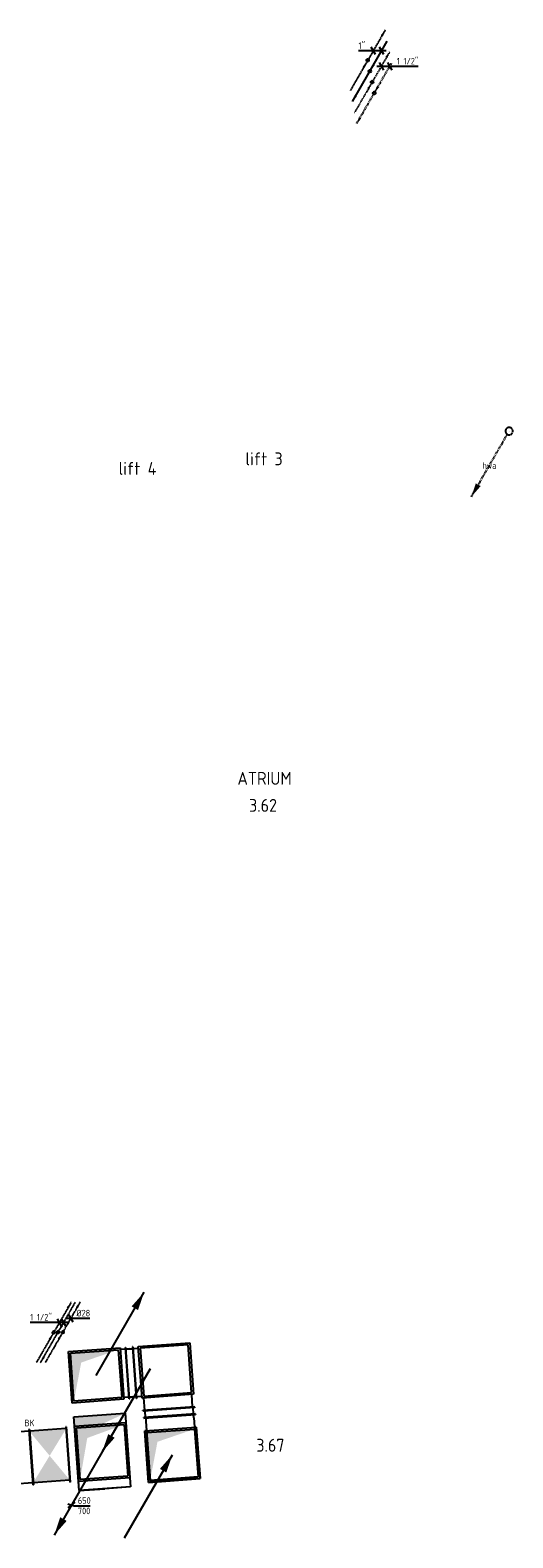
# Model space of a CAD drawing. Header units: millimetres. Extents: x -2745 to 52607, y -299 to 65129.
# Tile 21 of 40: x 32006 to 38543, y 1658 to 22071. Entities that reach past the tile are written whole.
import ezdxf
from ezdxf.enums import TextEntityAlignment as Align

# ---------------------------------------------------------------- set-up
doc = ezdxf.new("R2010")
doc.units = ezdxf.units.MM
for name, pattern in [('2322105', [47, 40, -7]), ('2322105_a', [19.5, 12.5, -7]), ('2322106', [47, 5, -2, 5, -2, 5, -2, 5, -2, 5, -2, 5, -7]), ('2322106_a', [19.5, 2, -2, 5, -2, 2, -6.5]), ('2322107', [2000, 1000, 1000]), ('2322107_a', [2000, 1000, 1000]), ('2322108', [7, 5, -2]), ('2322108_a', [7, 5, -2]), ('2322109', [10, 5, -2, 1, -2]), ('2322109_a', [10, 5, -2, 1, -2]), ('2322122', [47, 40, -7]), ('2322122_a', [19.5, 12.5, -7])]:
    doc.linetypes.add(name, pattern=pattern)
for name, color, linetype in [('bTuwkundig', 7, 'Continuous'), ('WL521---', 4, '2322122'), ('WL531---', 5, '2322109'), ('WL5501--', 4, '2322105'), ('WL5502--', 4, '2322106'), ('WL561---_AANVOER', 1, '2322107'), ('WL561---_RETOUR', 5, '2322108'), ('WL570---_RETOUR_D', 4, 'Continuous'), ('WL570---_TOEVOER_D', 3, 'Continuous'), ('WM531---', 1, 'Continuous'), ('WM5501--', 1, 'Continuous'), ('WM561---', 1, 'Continuous'), ('WM561---_AANVOER', 1, 'Continuous'), ('WM561---_RETOUR', 1, 'Continuous'), ('WM5627--', 1, 'Continuous'), ('WM570---_TOEVOER', 1, 'Continuous')]:
    doc.layers.add(name, color=color, linetype=linetype)
doc.styles.add('STABICAD-018', font='ISOCP.SHX', dxfattribs={"height": 90})
doc.styles.add('STABICAD-025', font='ISOCP.SHX', dxfattribs={"height": 125})
doc.styles.add('STABICAD-035', font='ISOCP.SHX', dxfattribs={"height": 175})
doc.styles.get("Standard").update_dxf_attribs({"font": 'arial.ttf'})

# ---------------------------------------------------------------- blocks, each defined once
blk = doc.blocks.new('*U341')
at = {"linetype": '2322109'}
blk.add_hatch(color=2, dxfattribs=at).paths.add_polyline_path([(-9, -15), (-37, -100), (-68, -82)], flags=0)
at = {"color": 0, "linetype": '2322109'}
blk.add_line((0, 0), (0, 0, 1), dxfattribs=at)
at = {"color": 2, "linetype": '2322109_a'}
blk.add_line((-9, -15, 1), (-236, -409, 1), dxfattribs=at)
at = {"color": 2, "linetype": '2322109'}
blk.add_circle((0, 0, 1), 17.5, dxfattribs=at)
at = {"layer": 'WM570---_TOEVOER', "color": 2}
for tag in ['POSITIONCODE', 'SECTIONCODE']:
    blk.add_attdef(tag, (32447, 4591, 149), '', height=1.2, dxfattribs=at)
at = {"layer": 'WM570---_TOEVOER', "color": 2, "style": 'STABICAD-018'}
for tag, p in [('CODE', (32447, 4541, -1)), ('FLOORCODE', (32497, 4441, -1))]:
    blk.add_attdef(tag, p, '', height=1.2, dxfattribs=at)
blk = doc.blocks.new('*U345')
at = {"linetype": '2322108'}
for points in [[(236, 409), (208, 325), (177, 342)], [(-9, -15), (-37, -100), (-68, -82)]]:
    blk.add_hatch(color=2, dxfattribs=at).paths.add_polyline_path(points, flags=0)
at = {"color": 2, "linetype": '2322108_a'}
for p, q in [((236, 409, 3000), (9, 15, 3000)), ((-9, -15, 3000), (-236, -409, 3000))]:
    blk.add_line(p, q, dxfattribs=at)
at = {"color": 0, "linetype": '2322108'}
blk.add_line((0, 0), (0, 0, 3000), dxfattribs=at)
at = {"color": 2, "linetype": '2322108'}
blk.add_circle((0, 0, 3000), 17.5, dxfattribs=at)
at = {"color": 0, "linetype": '2322108'}
blk.add_arc((0, 0, 3000), 17.5, 60, 180, dxfattribs=at)
at = {"layer": 'WM570---_TOEVOER', "color": 2}
for tag in ['POSITIONCODE', 'SECTIONCODE']:
    blk.add_attdef(tag, (32324, 4587, 1499), '', height=1.2, dxfattribs=at)
at = {"layer": 'WM570---_TOEVOER', "color": 2, "style": 'STABICAD-018'}
for tag, p in [('CODE', (32324, 4537)), ('FLOORCODE', (32374, 4437))]:
    blk.add_attdef(tag, p, '', height=1.2, dxfattribs=at)
blk = doc.blocks.new('*U344')
at = {"linetype": '2322108'}
for points in [[(9, 15), (37, 100), (68, 82)], [(-236, -409), (-208, -325), (-177, -342)]]:
    blk.add_hatch(color=2, dxfattribs=at).paths.add_polyline_path(points, flags=0)
at = {"color": 2, "linetype": '2322108_a'}
for p, q in [((9, 15, 3000), (236, 409, 3000)), ((-236, -409, 3000), (-9, -15, 3000))]:
    blk.add_line(p, q, dxfattribs=at)
at = {"color": 0, "linetype": '2322108'}
blk.add_line((0, 0), (0, 0, 3000), dxfattribs=at)
at = {"color": 2, "linetype": '2322108'}
blk.add_circle((0, 0, 3000), 17.5, dxfattribs=at)
at = {"color": 0, "linetype": '2322108'}
blk.add_arc((0, 0, 3000), 17.5, 60, 180, dxfattribs=at)
at = {"layer": 'WM570---_TOEVOER', "color": 2}
for tag in ['POSITIONCODE', 'SECTIONCODE']:
    blk.add_attdef(tag, (32384, 4590, 1499), '', height=1.2, dxfattribs=at)
at = {"layer": 'WM570---_TOEVOER', "color": 2, "style": 'STABICAD-018'}
for tag, p in [('CODE', (32384, 4540)), ('FLOORCODE', (32434, 4440))]:
    blk.add_attdef(tag, p, '', height=1.2, dxfattribs=at)
blk = doc.blocks.new('*U332')
at = {"linetype": 'Continuous'}
for color, points in [(0, [(500, -350), (500, 350), (-500, 350), (290, 203)]), (2, [(0, 0), (235, -99), (179, -182)])]:
    blk.add_hatch(color=color, dxfattribs=at).paths.add_polyline_path(points, flags=0)
at = {"color": 0, "linetype": 'Continuous'}
for p, q in [((-500, 350, -2999), (500, 350, -2999)), ((-500, -350, -2999), (-500, 350, -2999)), ((500, 350, -2999), (500, -350, -2999)), ((500, -350, -2999), (-500, -350, -2999))]:
    blk.add_line(p, q, dxfattribs=at)
at = {"color": 2, "linetype": 'Continuous'}
for p, q in [((-500, 350, -2999), (-500, 0, -2999)), ((-500, -350, -2999), (-500, 0, -2999)), ((1076, -729, -2999), (0, 0, -2999))]:
    blk.add_line(p, q, dxfattribs=at)
at = {"layer": 'WM570---_TOEVOER', "color": 2, "style": 'STABICAD-018'}
for tag, p in [('CODE', (32981, 2920, 2999)), ('POSITIONCODE', (32832, 2810, 3149)), ('SECTIONCODE', (32832, 2810, 3149)), ('FLOORCODE', (33031, 2820, 2999))]:
    blk.add_attdef(tag, p, '', height=1.8, dxfattribs=at)
blk = doc.blocks.new('*U326')
at = {"linetype": 'Continuous'}
for points in [[(-250, 350), (250, 350), (0, 0)], [(-250, -350), (250, -350), (0, 0)]]:
    blk.add_hatch(color=2, dxfattribs=at).paths.add_polyline_path(points, flags=0)
at = {"color": 2, "linetype": 'Continuous'}
for p, q in [((-250, 375, -3005), (-245, 375, -3005)), ((-250, -375, -3005), (-250, 375, -3005)), ((-245, -375, -3005), (-245, 375, -3005)), ((-245, 350, -3005), (245, 350, -3005)), ((250, 375, -3005), (245, 375, -3005)), ((245, -375, -3005), (245, 375, -3005)), ((250, -375, -3005), (250, 375, -3005)), ((-250, -375, -3005), (-245, -375, -3005)), ((-245, -350, -3005), (245, -350, -3005)), ((250, -375, -3005), (245, -375, -3005))]:
    blk.add_line(p, q, dxfattribs=at)
at = {"layer": 'WM570---_TOEVOER', "color": 1, "style": 'STABICAD-018'}
for tag, p in [('PRODUCTCODE', (33370, 3869, 3005)), ('PRODUCTCODE2', (32270, 2769, 3005))]:
    blk.add_attdef(tag, p, '', height=1.8, dxfattribs=at)
at = {"layer": 'WM570---_TOEVOER', "color": 2, "style": 'STABICAD-018'}
for tag, p in [('CODE', (32270, 2869, 3005)), ('FREETEXT', (32270, 2819, 3005)), ('POSITIONCODE', (32270, 2769, 3005)), ('SECTIONCODE', (32270, 2769, 3005)), ('INDICATIONTEXT', (33020, 2019, 3005))]:
    blk.add_attdef(tag, p, '', height=1.8, dxfattribs=at)
blk = doc.blocks.new('*U329')
at = {"color": 0, "linetype": 'Continuous'}
for p, q in [((0, 375, -2990), (5, 375, -2990)), ((0, -375, -2990), (0, 375, -2990)), ((5, -375, -2990), (5, 375, -2990)), ((5, 350, -2990), (1518, 350, -2990)), ((1523, 375, -2990), (1518, 375, -2990)), ((1518, -375, -2990), (1518, 375, -2990)), ((1523, -375, -2990), (1523, 375, -2990)), ((0, -375, -2990), (5, -375, -2990)), ((5, -350, -2990), (1518, -350, -2990)), ((1523, -375, -2990), (1518, -375, -2990))]:
    blk.add_line(p, q, dxfattribs=at)
at = {"layer": 'WM570---_TOEVOER', "color": 2, "style": 'STABICAD-018'}
for tag in ['CODE', 'POSITIONCODE', 'SECTIONCODE']:
    blk.add_attdef(tag, (32020, 2751, 2990), '', height=1.8, dxfattribs=at)
blk = doc.blocks.new('*U333')
at = {"linetype": 'Continuous'}
for color, points in [(0, [(325, 350), (-325, 350), (-325, -350), (-188, 203)]), (2, [(-729, -1076), (-630, -841), (-547, -897)])]:
    blk.add_hatch(color=color, dxfattribs=at).paths.add_polyline_path(points, flags=0)
at = {"color": 0, "linetype": 'Continuous'}
for p, q in [((-350, 375), (350, 375)), ((-350, -375), (-350, 375)), ((-325, 350), (325, 350)), ((-325, -350), (-325, 350)), ((325, 350), (325, -350)), ((350, 375), (350, -375)), ((350, -375), (-350, -375)), ((325, -350), (-325, -350))]:
    blk.add_line(p, q, dxfattribs=at)
at = {"color": 2, "linetype": 'Continuous'}
blk.add_line((0, 0), (-729, -1076), dxfattribs=at)
at = {"layer": 'WM570---_TOEVOER', "color": 2, "style": 'STABICAD-018'}
for tag, p in [('POSITIONCODE', (32971, 2970, 1499)), ('SECTIONCODE', (32971, 2970, 1499)), ('CODE', (32981, 2920)), ('FLOORCODE', (33031, 2820))]:
    blk.add_attdef(tag, p, '', height=1.8, dxfattribs=at)
blk = doc.blocks.new('*U334')
at = {"color": 0, "linetype": 'Continuous'}
for p, q in [((-51, 14), (36, -10)), ((-47, -39), (47, 39)), ((36, -10), (253, -10))]:
    blk.add_line(p, q, dxfattribs=at)
at = {"color": 0, "linetype": 'Continuous', "style": 'STABICAD-018'}
for s, p in [('650', (86, 15)), ('700', (86, -125))]:
    blk.add_text(s, height=90, dxfattribs=at).set_placement(p)
at = {"layer": 'WM570---_TOEVOER', "color": 2, "style": 'STABICAD-018'}
blk.add_attdef('CODE', (32567, 2102), '', height=1.8, dxfattribs=at)
blk = doc.blocks.new('*U335')
at = {"color": 0, "linetype": 'Continuous'}
for p, q in [((0, 350, -1000), (5, 350, -1000)), ((0, -350, -1000), (0, 350, -1000)), ((5, -350, -1000), (5, 350, -1000)), ((5, 325, -1000), (90, 325, -1000)), ((95, 350, -1000), (90, 350, -1000)), ((90, -350, -1000), (90, 350, -1000)), ((95, -350, -1000), (95, 350, -1000)), ((0, -350, -1000), (5, -350, -1000)), ((5, -325, -1000), (90, -325, -1000)), ((95, -350, -1000), (90, -350, -1000))]:
    blk.add_line(p, q, dxfattribs=at)
at = {"layer": 'WM570---_TOEVOER', "color": 2, "style": 'STABICAD-018'}
for tag in ['CODE', 'POSITIONCODE', 'SECTIONCODE']:
    blk.add_attdef(tag, (33895, 3307, 1000), '', height=1.8, dxfattribs=at)
blk = doc.blocks.new('*U336')
at = {"color": 0, "linetype": 'Continuous'}
for p, q in [((-525, 350, -1000), (-520, 350, -1000)), ((-525, -350, -1000), (-525, 350, -1000)), ((-520, -350, -1000), (-520, 350, -1000)), ((-475, 325, -1000), (-520, 325, -1000)), ((-475, 325, -1000), (325, 325, -1000)), ((-350, 350, -1000), (-350, 325, -1000)), ((350, 350, -1000), (-350, 350, -1000)), ((325, -325, -1000), (325, 325, -1000)), ((350, -350, -1000), (350, 350, -1000)), ((-525, -350, -1000), (-520, -350, -1000)), ((-520, -325, -1000), (-475, -325, -1000)), ((-475, -325, -1000), (325, -325, -1000)), ((-350, -325, -1000), (-350, -350, -1000)), ((-350, -350, -1000), (350, -350, -1000))]:
    blk.add_line(p, q, dxfattribs=at)
at = {"layer": 'WM570---_TOEVOER', "color": 2, "style": 'STABICAD-018'}
for tag in ['CODE', 'POSITIONCODE', 'SECTIONCODE']:
    blk.add_attdef(tag, (33932, 2783, 1000), '', height=1.8, dxfattribs=at)
blk = doc.blocks.new('*U337')
at = {"color": 0, "linetype": 'Continuous'}
for p, q in [((-525, 350, -3000), (-520, 350, -3000)), ((-525, -350, -3000), (-525, 350, -3000)), ((-520, -350, -3000), (-520, 350, -3000)), ((-475, 325, -3000), (-520, 325, -3000)), ((-475, 325, -3000), (-350, 325, -3000)), ((-525, -350, -3000), (-520, -350, -3000)), ((-475, -325, -3000), (-520, -325, -3000)), ((-475, -325, -3000), (-350, -325, -3000))]:
    blk.add_line(p, q, dxfattribs=at)
at = {"layer": 'WM570---_TOEVOER', "color": 2, "style": 'STABICAD-018'}
for tag, p in [('CODE', (32899, 3957, 3000)), ('POSITIONCODE', (32899, 3857, 3000)), ('SECTIONCODE', (32899, 3857, 3000))]:
    blk.add_attdef(tag, p, '', height=1.8, dxfattribs=at)
blk = doc.blocks.new('*U338')
at = {"color": 0, "linetype": 'Continuous'}
for p, q in [((-525, 350, -3000), (-520, 350, -3000)), ((-525, -350, -3000), (-525, 350, -3000)), ((-520, -350, -3000), (-520, 350, -3000)), ((-520, 325, -3000), (-350, 325, -3000)), ((-350, -350, -3000), (-350, 350, -3000)), ((-350, 350, -3000), (350, 350, -3000)), ((-325, 325, -3000), (-325, -325, -3000)), ((325, 325, -3000), (-325, 325, -3000)), ((325, -325, -3000), (325, 325, -3000)), ((350, 350, -3000), (350, -350, -3000)), ((-525, -350, -3000), (-520, -350, -3000)), ((-520, -325, -3000), (-350, -325, -3000)), ((350, -350, -3000), (-350, -350, -3000)), ((-325, -325, -3000), (325, -325, -3000))]:
    blk.add_line(p, q, dxfattribs=at)
at = {"layer": 'WM570---_TOEVOER', "color": 2, "style": 'STABICAD-018'}
for tag, p in [('CODE', (34374, 4063, 3000)), ('POSITIONCODE', (34374, 3963, 3000)), ('SECTIONCODE', (34374, 3963, 3000))]:
    blk.add_attdef(tag, p, '', height=1.8, dxfattribs=at)
blk = doc.blocks.new('*U339')
at = {"linetype": 'Continuous'}
for color, points in [(0, [(325, -325), (325, 325), (-325, 325), (189, 189)]), (2, [(0, 0), (-235, 99), (-179, 182)])]:
    blk.add_hatch(color=color, dxfattribs=at).paths.add_polyline_path(points, flags=0)
at = {"color": 2, "linetype": 'Continuous'}
blk.add_line((-1076, 729), (0, 0), dxfattribs=at)
at = {"color": 0, "linetype": 'Continuous'}
for p, q in [((-350, 350), (350, 350)), ((-350, -350), (-350, 350)), ((-325, 325), (325, 325)), ((-325, -325), (-325, 325)), ((325, 325), (325, -325)), ((350, 350), (350, -350)), ((350, -350), (-350, -350)), ((325, -325), (-325, -325))]:
    blk.add_line(p, q, dxfattribs=at)
at = {"layer": 'WM570---_TOEVOER', "color": 2, "style": 'STABICAD-018'}
for tag, p in [('CODE', (33932, 2883)), ('POSITIONCODE', (33782, 2773, 237)), ('SECTIONCODE', (33782, 2773, 237)), ('FLOORCODE', (33982, 2783))]:
    blk.add_attdef(tag, p, '', height=1.8, dxfattribs=at)
blk = doc.blocks.new('*U340')
at = {"linetype": 'Continuous'}
for color, points in [(2, [(-1076, 729), (-841, 630), (-897, 547)]), (0, [(-325, 325), (-325, -325), (325, -325), (-188, -188)])]:
    blk.add_hatch(color=color, dxfattribs=at).paths.add_polyline_path(points, flags=0)
at = {"color": 2, "linetype": 'Continuous'}
blk.add_line((0, 0, -3525), (-1076, 729, -3525), dxfattribs=at)
at = {"color": 0, "linetype": 'Continuous'}
for p, q in [((-350, 350, -3525), (350, 350, -3525)), ((-350, -350, -3525), (-350, 350, -3525)), ((-325, 325, -3525), (325, 325, -3525)), ((-325, -325, -3525), (-325, 325, -3525)), ((325, 325, -3525), (325, -325, -3525)), ((350, 350, -3525), (350, -350, -3525)), ((350, -350, -3525), (-350, -350, -3525)), ((325, -325, -3525), (-325, -325, -3525))]:
    blk.add_line(p, q, dxfattribs=at)
at = {"layer": 'WM570---_TOEVOER', "color": 2, "style": 'STABICAD-018'}
for tag, p in [('CODE', (32899, 3957, 3525)), ('FLOORCODE', (32949, 3857, 3525)), ('POSITIONCODE', (33048, 3868, 3775)), ('SECTIONCODE', (33048, 3868, 3775))]:
    blk.add_attdef(tag, p, '', height=1.8, dxfattribs=at)
blk = doc.blocks.new('*U342')
at = {"linetype": '2322109'}
blk.add_hatch(color=2, dxfattribs=at).paths.add_polyline_path([(236, 409), (208, 325), (177, 342)], flags=0)
at = {"color": 2, "linetype": '2322109_a'}
blk.add_line((236, 409, 3000), (9, 15, 3000), dxfattribs=at)
at = {"color": 0, "linetype": '2322109'}
blk.add_line((0, 0), (0, 0, 3000), dxfattribs=at)
blk.add_circle((0, 0, 3000), 17.5, dxfattribs=at)
at = {"color": 2, "linetype": '2322109'}
blk.add_circle((0, 0, 3000), 17.5, dxfattribs=at)
at = {"layer": 'WM570---_TOEVOER', "color": 2, "style": 'STABICAD-018'}
for tag, p in [('POSITIONCODE', (32447, 4591, 1499)), ('SECTIONCODE', (32447, 4591, 1499)), ('CODE', (32447, 4541)), ('FLOORCODE', (32497, 4441))]:
    blk.add_attdef(tag, p, '', height=1.2, dxfattribs=at)
blk = doc.blocks.new('*U343')
at = {"color": 0, "linetype": 'Continuous'}
for p, q in [((-58, 0), (27, 0)), ((-29, 50), (29, -50)), ((27, 0), (257, 0))]:
    blk.add_line(p, q, dxfattribs=at)
at = {"color": 0, "linetype": 'Continuous', "style": 'STABICAD-018'}
blk.add_text('%%c28', height=90, dxfattribs=at).set_placement((77, 25))
at = {"layer": 'WM570---_TOEVOER', "color": 2, "style": 'STABICAD-018'}
blk.add_attdef('CODE', (32556, 4630), '', height=1.2, dxfattribs=at)
blk = doc.blocks.new('*U346')
at = {"color": 0, "linetype": 'Continuous'}
for p, q in [((-117, 0), (-455, 0)), ((58, 0), (-117, 0)), ((-29, -50), (-87, 50)), ((29, -50), (-29, 50))]:
    blk.add_line(p, q, dxfattribs=at)
at = {"color": 0, "linetype": 'Continuous', "style": 'STABICAD-018'}
blk.add_text("1 1/2''", height=90, dxfattribs=at).set_placement((-455, 25))
at = {"layer": 'WM570---_TOEVOER', "color": 2, "style": 'STABICAD-018'}
blk.add_attdef('CODE', (32462, 4575, 3000), '', height=1.2, dxfattribs=at)
blk = doc.blocks.new('*U533')
at = {"color": 0, "linetype": 'Continuous'}
for p, q in [((-183, 0), (-314, 0)), ((58, 0), (-183, 0)), ((-86, -50), (-144, 50)), ((29, -50), (-29, 50))]:
    blk.add_line(p, q, dxfattribs=at)
at = {"color": 0, "linetype": 'Continuous', "style": 'STABICAD-018'}
blk.add_text("1''", height=90, dxfattribs=at).set_placement((-314, 25))
at = {"layer": 'WM561---', "color": 2}
blk.add_attdef('CODE', (36767, 21792, 3000), '', height=1.2, dxfattribs=at)
blk = doc.blocks.new('*U534')
at = {"color": 0, "linetype": 'Continuous'}
for p, q in [((-58, 0), (160, 0)), ((-29, 50), (29, -50)), ((86, 50), (144, -50)), ((160, 0), (498, 0))]:
    blk.add_line(p, q, dxfattribs=at)
at = {"color": 0, "linetype": 'Continuous', "style": 'STABICAD-018'}
blk.add_text("1 1/2''", height=90, dxfattribs=at).set_placement((210, 25))
at = {"layer": 'WM561---', "color": 2}
blk.add_attdef('CODE', (36761, 21582, 3000), '', height=1.2, dxfattribs=at)
blk = doc.blocks.new('*U535')
at = {"linetype": '2322108'}
for points in [[(236, 409), (208, 325), (177, 342)], [(-9, -15), (-37, -100), (-68, -82)]]:
    blk.add_hatch(color=2, dxfattribs=at).paths.add_polyline_path(points, flags=0)
at = {"color": 2, "linetype": '2322108_a'}
for p, q in [((236, 409, 3000), (9, 15, 3000)), ((-9, -15, 3000), (-236, -409, 3000))]:
    blk.add_line(p, q, dxfattribs=at)
at = {"color": 0, "linetype": '2322108'}
blk.add_line((0, 0), (0, 0, 3000), dxfattribs=at)
at = {"color": 2, "linetype": '2322108'}
blk.add_circle((0, 0, 3000), 17.5, dxfattribs=at)
at = {"color": 0, "linetype": '2322108'}
blk.add_arc((0, 0, 3000), 17.5, 60, 180, dxfattribs=at)
at = {"layer": 'WM5627--', "color": 2, "style": 'STABICAD-018'}
for tag, p in [('POSITIONCODE', (36577, 21812, 1499)), ('SECTIONCODE', (36577, 21812, 1499)), ('CODE', (36577, 21762)), ('FLOORCODE', (36627, 21662))]:
    blk.add_attdef(tag, p, '', height=1.2, dxfattribs=at)
blk = doc.blocks.new('*U536')
at = {"linetype": '2322107'}
for points in [[(9, 15), (37, 100), (68, 82)], [(-236, -409), (-208, -325), (-177, -342)]]:
    blk.add_hatch(color=2, dxfattribs=at).paths.add_polyline_path(points, flags=0)
at = {"color": 2, "linetype": '2322107_a'}
for p, q in [((9, 15, 3000), (236, 409, 3000)), ((-236, -409, 3000), (-9, -15, 3000))]:
    blk.add_line(p, q, dxfattribs=at)
at = {"color": 0, "linetype": '2322107'}
blk.add_line((0, 0), (0, 0, 3000), dxfattribs=at)
at = {"color": 2, "linetype": '2322107'}
blk.add_circle((0, 0, 3000), 17.5, dxfattribs=at)
at = {"color": 0, "linetype": '2322107'}
blk.add_arc((0, 0, 3000), 17.5, 60, 180, dxfattribs=at)
at = {"layer": 'WM5627--', "color": 2, "style": 'STABICAD-018'}
for tag, p in [('POSITIONCODE', (36607, 21664, 1499)), ('SECTIONCODE', (36607, 21664, 1499)), ('CODE', (36607, 21614)), ('FLOORCODE', (36657, 21514))]:
    blk.add_attdef(tag, p, '', height=1.2, dxfattribs=at)
blk = doc.blocks.new('*U537')
at = {"linetype": '2322105'}
for points in [[(9, 15), (37, 100), (68, 82)], [(-236, -409), (-208, -325), (-177, -342)]]:
    blk.add_hatch(color=2, dxfattribs=at).paths.add_polyline_path(points, flags=0)
at = {"color": 2, "linetype": '2322105_a'}
for p, q in [((9, 15, 3000), (236, 409, 3000)), ((-236, -409, 3000), (-9, -15, 3000))]:
    blk.add_line(p, q, dxfattribs=at)
at = {"color": 0, "linetype": '2322105'}
blk.add_line((0, 0), (0, 0, 3000), dxfattribs=at)
at = {"color": 2, "linetype": '2322105'}
blk.add_circle((0, 0, 3000), 17.5, dxfattribs=at)
at = {"color": 0, "linetype": '2322105'}
blk.add_arc((0, 0, 3000), 17.5, 60, 180, dxfattribs=at)
at = {"layer": 'WM5627--', "color": 2, "style": 'STABICAD-018'}
for tag, p in [('POSITIONCODE', (36666, 21367, 1499)), ('SECTIONCODE', (36666, 21367, 1499)), ('CODE', (36666, 21317)), ('FLOORCODE', (36716, 21217))]:
    blk.add_attdef(tag, p, '', height=1.2, dxfattribs=at)
blk = doc.blocks.new('*U538')
at = {"linetype": '2322106'}
for points in [[(236, 409), (208, 325), (177, 342)], [(-9, -15), (-37, -100), (-68, -82)]]:
    blk.add_hatch(color=2, dxfattribs=at).paths.add_polyline_path(points, flags=0)
at = {"color": 2, "linetype": '2322106_a'}
for p, q in [((236, 409, 3000), (9, 15, 3000)), ((-9, -15, 3000), (-236, -409, 3000))]:
    blk.add_line(p, q, dxfattribs=at)
at = {"color": 0, "linetype": '2322106'}
blk.add_line((0, 0), (0, 0, 3000), dxfattribs=at)
at = {"color": 2, "linetype": '2322106'}
blk.add_circle((0, 0, 3000), 17.5, dxfattribs=at)
at = {"color": 0, "linetype": '2322106'}
blk.add_arc((0, 0, 3000), 17.5, 60, 180, dxfattribs=at)
at = {"layer": 'WM5627--', "color": 2, "style": 'STABICAD-018'}
for tag, p in [('POSITIONCODE', (36636, 21516, 1499)), ('SECTIONCODE', (36636, 21516, 1499)), ('CODE', (36636, 21466)), ('FLOORCODE', (36686, 21366))]:
    blk.add_attdef(tag, p, '', height=1.2, dxfattribs=at)
blk = doc.blocks.new('*U607')
at = {"linetype": '2322122'}
blk.add_hatch(color=2, dxfattribs=at).paths.add_polyline_path([(-512, -888), (-451, -707), (-386, -744)], flags=0)
at = {"color": 0, "linetype": '2322122'}
blk.add_line((0, 0), (0, 0, 1), dxfattribs=at)
at = {"color": 2, "linetype": '2322122_a'}
blk.add_line((-512, -888, 1), (-25, -43, 1), dxfattribs=at)
at = {"color": 2, "linetype": '2322122'}
blk.add_arc((0, 0, 1), 50, 181.146, 178.854, dxfattribs=at)
at = {"layer": 'WL570---_RETOUR_D', "color": 2}
for tag, p, style in [('POSITIONCODE', (38493, 16792, 149), 'STABICAD-025'), ('SECTIONCODE', (38493, 16792, 149), 'STABICAD-025'), ('CODE', (38493, 16742, -1), 'STABICAD-018'), ('FLOORCODE', (38543, 16642, -1), 'STABICAD-018')]:
    blk.add_attdef(tag, p, '', height=1.8, dxfattribs=dict(at, style=style))

msp = doc.modelspace()

# ---------------------------------------------------------------- block references
at = {"layer": 'WL521---', "linetype": '2322122'}
msp.add_blockref('*U607', (38492.8, 16641.9, -1), dxfattribs=at)
at = {"layer": 'WL531---', "linetype": '2322109'}
for name, p in [('*U342', (32446.8, 4441.2)), ('*U341', (32446.8, 4441.2, -1))]:
    msp.add_blockref(name, p, dxfattribs=at)
at = {"layer": 'WL5501--', "linetype": '2322105'}
msp.add_blockref('*U537', (36665.5, 21217.4), dxfattribs=at)
at = {"layer": 'WL5502--', "linetype": '2322106'}
msp.add_blockref('*U538', (36636.1, 21365.7), dxfattribs=at)
at = {"layer": 'WL561---_AANVOER', "linetype": '2322107'}
msp.add_blockref('*U536', (36606.6, 21514), dxfattribs=at)
at = {"layer": 'WL561---_RETOUR', "linetype": '2322108'}
for name, p in [('*U535', (36577.1, 21662.2)), ('*U345', (32324, 4437.2)), ('*U344', (32383.6, 4439.8))]:
    msp.add_blockref(name, p, dxfattribs=at)
at = {"layer": 'WL570---_RETOUR_D', "linetype": 'Continuous'}
for name, p, rotation in [('*U340', (32898.8, 3857.3, 3525), 274.1044685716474), ('*U338', (33844.7, 3925.1, 3000), 4.104468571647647), ('*U338', (33844.7, 3925.1, 3000), 94.10446857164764), ('*U337', (32898.8, 3857.3, 3000), 184.1044685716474), ('*U335', (33894.5, 3307, 1000), 94.10446857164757), ('*U336', (33932.1, 2783.3, 1000), 274.1044685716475), ('*U339', (33932.1, 2783.3), 94.10446857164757)]:
    msp.add_blockref(name, p, dxfattribs=dict(at, rotation=rotation))
at = {"layer": 'WL570---_TOEVOER_D', "linetype": 'Continuous'}
for name, p, rotation in [('*U332', (32981.3, 2820.4, 2999), 94.10446857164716), ('*U329', (32020.4, 2751.5, 2990), 184.1044685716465), ('*U333', (32981.3, 2820.4), 4.104468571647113)]:
    msp.add_blockref(name, p, dxfattribs=dict(at, rotation=rotation))
at = {"layer": 'WL570---_TOEVOER_D', "color": 2, "linetype": 'Continuous'}
ref = msp.add_blockref('*U326', (32269.8, 2769.4, 3005), dxfattribs=dict(at, rotation=184.1044685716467))
ref.add_attrib('INDICATIONTEXT', 'BK', (31929.2, 3168.2, 3005), dxfattribs={"layer": '0', "color": 2, "linetype": 'Continuous', "height": 90, "style": 'STABICAD-018'})
at = {"layer": 'WM531---', "linetype": 'Continuous'}
msp.add_blockref('*U343', (32555.8, 4630.1), dxfattribs=at)
at = {"layer": 'WM5501--', "linetype": 'Continuous'}
msp.add_blockref('*U534', (36760.7, 21581.6, 3000), dxfattribs=at)
at = {"layer": 'WM561---_AANVOER', "linetype": 'Continuous'}
msp.add_blockref('*U533', (36767.2, 21792.2, 3000), dxfattribs=at)
at = {"layer": 'WM561---_RETOUR', "linetype": 'Continuous'}
msp.add_blockref('*U346', (32461.5, 4574.8, 3000), dxfattribs=at)
at = {"layer": 'WM570---_TOEVOER', "linetype": 'Continuous'}
msp.add_blockref('*U334', (32566.7, 2102.3), dxfattribs=at)

# ---------------------------------------------------------------- texts
at = {"layer": 'bTuwkundig', "color": 3, "style": 'STABICAD-035'}
for s, p in [('lift 3', (34922.1, 16179.6, -500)), ('lift 4', (33204.6, 16049.4, -500)), ('ATRIUM', (34813.2, 11853.5, -500)), ('3.62', (34970.8, 11487.7, -500)), ('3.67', (35068.8, 2823.6, -500))]:
    msp.add_text(s, height=175, dxfattribs=at).set_placement(p)
at = {"layer": 'WL521---', "color": 2, "style": 'STABICAD-018'}
msp.add_text('hwa', height=90, dxfattribs=at).set_placement((38224.1, 16176.4), align=Align.MIDDLE_CENTER)

doc.saveas('drawing.dxf')
